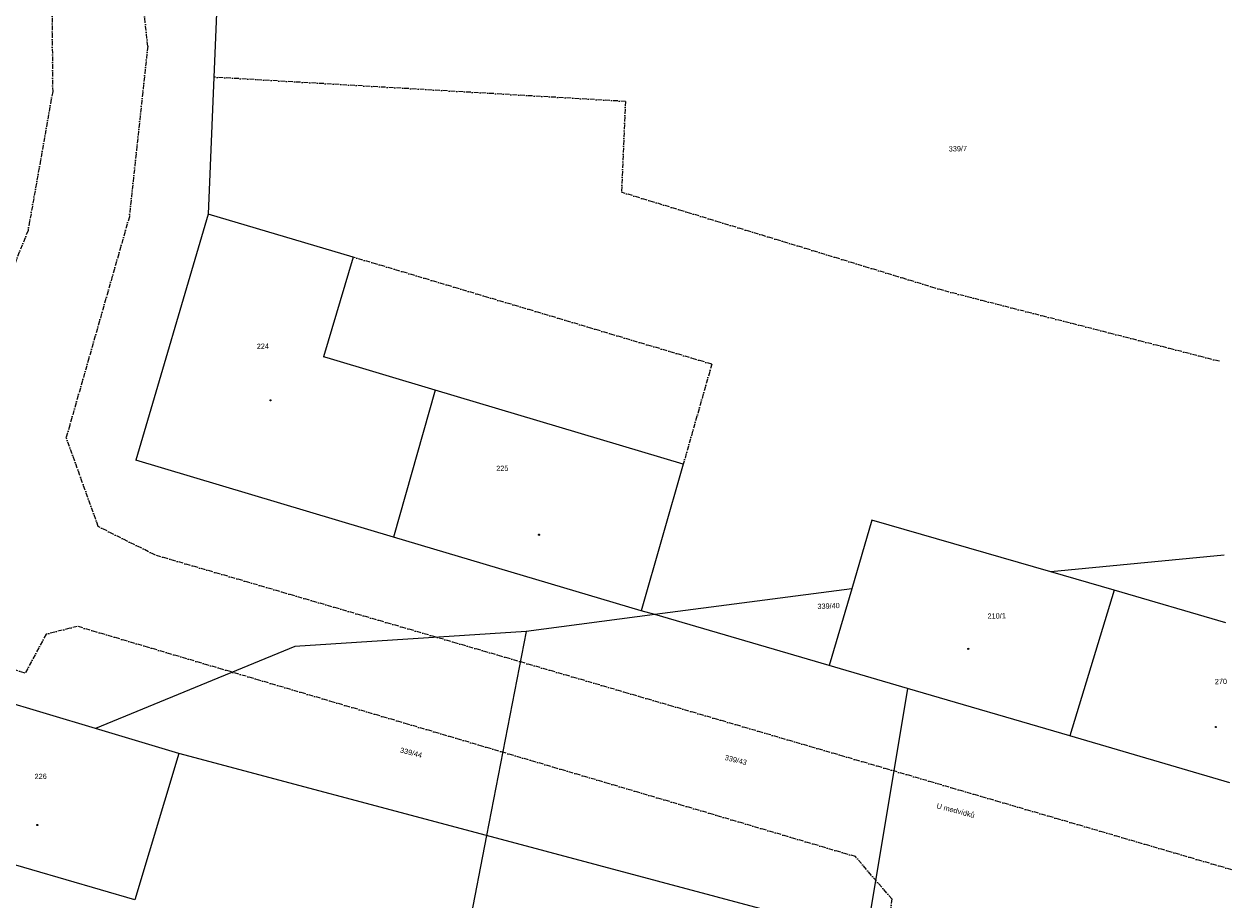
# Model space of a CAD drawing. Header units: millimetres. Extents: x -211955 to 157391, y -241491 to 94238.
# Tile 23 of 138: x 78565 to 156510, y -187265 to -130745. Entities that reach past the tile are written whole.
import ezdxf

# ---------------------------------------------------------------- set-up
doc = ezdxf.new("R2010")
doc.units = ezdxf.units.MM
doc.linetypes.add('Cerchovana_1', pattern=[500, 300, -100, 0, -100])
doc.layers.add('XR$1$PODKLAD_1', color=7, linetype='Continuous', lineweight=25)

# ---------------------------------------------------------------- blocks, each defined once
blk = doc.blocks.new('$280')
at = {"layer": 'XR$1$PODKLAD_1', "color": 7, "lineweight": 25}
blk.add_lwpolyline([(0, 170), (100, 150), (150, 60), (170, 0), (150, -90), (70, -160), (0, -170), (-90, -140), (-150, -80), (-170, 0), (-150, 90), (-70, 160), (0, 170)], close=True, dxfattribs=at)

msp = doc.modelspace()

# ---------------------------------------------------------------- linework, layer by layer
at = {"layer": 'XR$1$PODKLAD_1', "color": 126, "linetype": 'Cerchovana_1', "lineweight": 13}
for p, q in [((86536.259, -132160.255), (85657.76, -123599.09)), ((80355.582, -129329.754), (80405.956, -135100.236)), ((86536.259, -132160.255), (85353.762, -143172.275)), ((117372.242, -135731.266), (90806.333, -134166.984)), ((80405.956, -135100.236), (78813.703, -144071.62)), ((117372.242, -135731.266), (117124.895, -141599.018)), ((137915.408, -147945.194), (117124.895, -141599.018)), ((85353.762, -143172.275), (81279.25, -157425.6)), ((78813.703, -144071.62), (76672.317, -149385.278)), ((122946.408, -152690.699), (99801.506, -145781.625)), ((155711.553, -152503.674), (137915.408, -147945.194)), ((122946.408, -152690.699), (121102.914, -159147.45)), ((83349.757, -163176.939), (81279.25, -157425.6)), ((87045.622, -165017.586), (83349.757, -163176.939)), ((156510.1, -185323.961), (87045.622, -165017.586)), ((78638.158, -172624.338), (58638.116, -166699.059)), ((81995.875, -169611.774), (79977.665, -170121.015)), ((132222.251, -184474.48), (81995.875, -169611.774)), ((79977.665, -170121.015), (78638.158, -172624.338)), ((134559.443, -187208.44), (132222.251, -184474.48)), ((134559.443, -187208.44), (134227.181, -189997.347))]:
    msp.add_line(p, q, dxfattribs=at)
at = {"layer": 'XR$1$PODKLAD_1', "color": 126, "linetype": 'Continuous', "lineweight": 13}
for p, q in [((91058.084, -128069.057), (90806.333, -134166.984)), ((90806.333, -134166.984), (90441.04, -142998.482)), ((90441.04, -142998.482), (85765.879, -158876.898)), ((90441.04, -142998.482), (85765.879, -158876.898)), ((99801.506, -145781.625), (90441.04, -142998.482)), ((99801.506, -145781.625), (90441.04, -142998.482)), ((99801.506, -145781.625), (97877.306, -152210.33)), ((99801.506, -145781.625), (97877.306, -152210.33)), ((98129.178, -152284.226), (97877.306, -152210.33)), ((98129.178, -152284.226), (97877.306, -152210.33)), ((105091.862, -154365.483), (98129.178, -152284.226)), ((105091.862, -154365.483), (98129.178, -152284.226)), ((105091.862, -154365.483), (102392.102, -163863.962)), ((105091.862, -154365.483), (102392.102, -163863.962)), ((105091.862, -154365.483), (102392.102, -163863.962)), ((121102.914, -159147.45), (105091.862, -154365.483)), ((121102.914, -159147.45), (105091.862, -154365.483)), ((102392.102, -163863.962), (85765.879, -158876.898)), ((102392.102, -163863.962), (85765.879, -158876.898)), ((121102.914, -159147.45), (118392.184, -168606.184)), ((121102.914, -159147.45), (118392.184, -168606.184)), ((133284.443, -162762.22), (131981.885, -167195.214)), ((133284.443, -162762.22), (131981.885, -167195.214)), ((144829.104, -166102.399), (133284.443, -162762.22)), ((144829.104, -166102.399), (133284.443, -162762.22)), ((118392.184, -168606.184), (102392.102, -163863.962)), ((118392.184, -168606.184), (102392.102, -163863.962)), ((156015.842, -165009.973), (144829.104, -166102.399)), ((148909.04, -167283.509), (144829.104, -166102.399)), ((148909.04, -167283.509), (144829.104, -166102.399)), ((131981.885, -167195.214), (119258.497, -168855.185)), ((131981.885, -167195.214), (130521.781, -172142.193)), ((131981.885, -167195.214), (130521.781, -172142.193)), ((148909.04, -167283.509), (146046.895, -176685.909)), ((148909.04, -167283.509), (146046.895, -176685.909)), ((148909.04, -167283.509), (146046.895, -176685.909)), ((156122.137, -169378.68), (148909.04, -167283.509)), ((156122.137, -169378.68), (148909.04, -167283.509)), ((119258.497, -168855.185), (110972.36, -169937.055)), ((119258.497, -168855.185), (118392.184, -168606.184)), ((130521.781, -172142.193), (119258.497, -168855.185)), ((110972.36, -169937.055), (108401.856, -183103.475)), ((135579.214, -173619.615), (130521.781, -172142.193)), ((135579.214, -173619.615), (130521.781, -172142.193)), ((83166.599, -176205.249), (72989.319, -173151.894)), ((83166.599, -176205.249), (72989.319, -173151.894)), ((135579.214, -173619.615), (132918.323, -189649.08)), ((146046.895, -176685.909), (135579.214, -173619.615)), ((146046.895, -176685.909), (135579.214, -173619.615)), ((88547.343, -177814.845), (83166.599, -176205.249)), ((88547.343, -177814.845), (83166.599, -176205.249)), ((156373.644, -179715.621), (146046.895, -176685.909)), ((156373.644, -179715.621), (146046.895, -176685.909)), ((88547.343, -177814.845), (85716.161, -187256.503)), ((88547.343, -177814.845), (85716.161, -187256.503)), ((108401.856, -183103.475), (88547.343, -177814.845)), ((85716.161, -187256.503), (70141.306, -182724.001)), ((85716.161, -187256.503), (70141.306, -182724.001)), ((108401.856, -183103.475), (105418.894, -198640.628)), ((132918.323, -189649.08), (108401.856, -183103.475))]:
    msp.add_line(p, q, dxfattribs=at)
msp.add_lwpolyline([(110972.36, -169937.055), (96041.621, -170910.514), (83166.599, -176205.249)], dxfattribs=at)

# ---------------------------------------------------------------- block references
at = {"layer": 'XR$1$PODKLAD_1', "color": 7, "linetype": 'Continuous', "lineweight": 25, "xscale": 0.2, "yscale": 0.2, "rotation": 181.3937829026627}
for p in [(94464.74, -155024.169), (111801.02, -163705.055), (139498.2, -171063.534), (155475.832, -176116.394), (79407.104, -182438.538)]:
    msp.add_blockref('$280', p, dxfattribs=at)

# ---------------------------------------------------------------- texts
at = {"layer": 'XR$1$PODKLAD_1', "color": 126, "linetype": 'Continuous', "lineweight": 35, "char_height": 340}
for s, insert, width, attachment_point, rotation in [('\\W0.91;339/7', (138241.122, -138971.95), 1530.9338, 7, 1.3937829), ('\\W0.91;224', (93973.798, -151702.461), 941.16797, 8, 1.3937829), ('\\W0.91;225', (109430.197, -159588.838), 941.16797, 8, 1.3937829), ('\\W0.91;339/40', (129769.436, -168503.446), 1825.81671, 7, 2.6547829), ('\\W0.91;210/1', (140745.417, -169129.959), 1530.9338, 7, 1.3937829), ('\\W0.91;270', (155808.515, -173344.815), 941.16797, 8, 1.3937829), ('\\W0.91;339/44', (102795.4, -177753.001), 1825.81671, 7, 345.7417829), ('\\W0.91;339/43', (123752.45, -178233.538), 1825.81671, 7, 346.0847829), ('\\W0.91;226', (79634.952, -179469.45), 941.16797, 8, 1.3937829), ('\\W0.91;U\\~medvídků', (137421.171, -181350.948), 3005.34837, 7, 345.2827829)]:
    msp.add_mtext(s, dxfattribs=dict(at, insert=insert, width=width, attachment_point=attachment_point, rotation=rotation))

doc.saveas('drawing.dxf')
